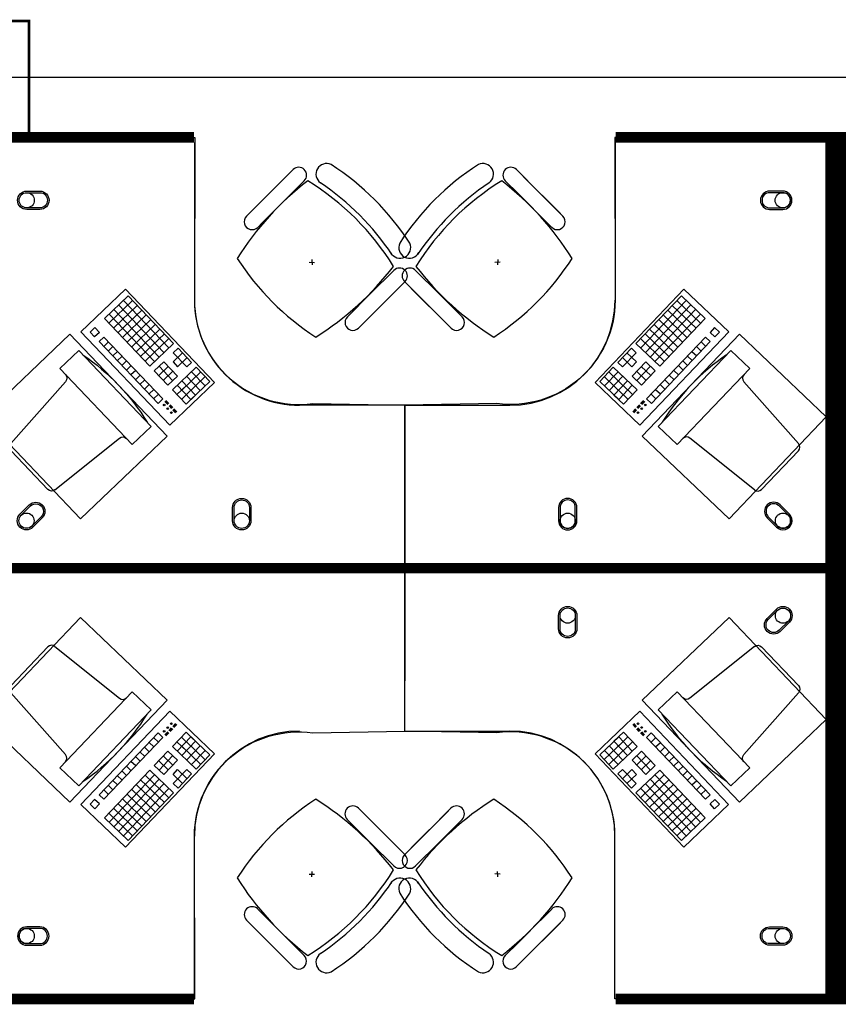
# Model space of a CAD drawing. Header units: millimetres. Extents: x -312551 to 250764, y -35891 to 59426.
# Tile 9 of 256: x -285004 to -281889, y 32682 to 36429. Entities that reach past the tile are written whole.
import ezdxf

# ---------------------------------------------------------------- set-up
doc = ezdxf.new("R2010")
doc.units = ezdxf.units.MM
doc.header["$LTSCALE"] = 2.5
doc.layers.add('FO-00 - FURN$0$FURNITURE', color=22, linetype='Continuous')
doc.layers.add('FO-00 - FURN$0$SP-01$0$FIT-OUT$0$FURNITURE', color=22, linetype='Continuous')

# ---------------------------------------------------------------- blocks, each defined once
blk = doc.blocks.new('FO-00 - FURN$0$SP-01$0$FIT-OUT$0$PC')
at = {"layer": 'FO-00 - FURN$0$SP-01$0$FIT-OUT$0$FURNITURE', "linetype": 'Continuous'}
for p, q in [((241.8, -93.1), (98, -236.8)), ((268.8, -92), (509.4, -294.6)), ((96.9, -263.9), (299.5, -504.5))]:
    blk.add_line(p, q, dxfattribs=at)
blk.add_lwpolyline([(276, -553.9), (346.7, -624.6), (629.5, -341.8), (558.8, -271)], close=True, dxfattribs=at)
for centre, radius, start, end in [((255.9, -107.2), 20, 49.8991, 135), ((112.2, -251), 20, 135, 220.1009), ((522.3, -279.3), 20, 229.8991, 315), ((-109.9, 114.8), 864, 303.1779, 326.8221), ((284.2, -517.4), 20, 315, 40.1009)]:
    blk.add_arc(centre, radius, start, end, dxfattribs=at)
blk = doc.blocks.new('desk')
at = {"layer": 'FO-00 - FURN$0$FURNITURE', "extrusion": (6.58823e-06, 1.6454e-07, 1)}
blk.add_line((184739.1, 75571.8, 0), (184169.1, 75571.7, 0), dxfattribs=at)
at = {"layer": 'FO-00 - FURN$0$FURNITURE'}
for p, q in [((184170.2, 75552.8), (184170.2, 74952.8)), ((183794.8, 75449.6), (183883.4, 75361)), ((183690.8, 75399.2), (183690.9, 75399.1)), ((183752.3, 75407.1), (183840.9, 75318.5)), ((183962.2, 75282.1), (183820.8, 75423.5)), ((183919.8, 75239.7), (183778.4, 75381.1)), ((183972, 75272.4), (183883.4, 75361)), ((183929.5, 75229.9), (183840.9, 75318.5)), ((183733.3, 75097.7), (183713.3, 75096.7)), ((183723.8, 75107.2), (183722.8, 75087.2)), ((183411.4, 75066.2), (183500, 74977.6)), ((183369, 75023.8), (183457.6, 74935.2)), ((183536.4, 74856.3), (183395, 74997.7)), ((184094.3, 74639.5), (184432.6, 74994)), ((184432.6, 74994), (184602.6, 74831.8)), ((184432.6, 74994), (184602.6, 74831.8)), ((184432.6, 74994), (184602.6, 74831.8)), ((183588.6, 74889), (183500, 74977.6)), ((184422.6, 74969), (184250, 74788.2)), ((184440.7, 74951.8), (184268.1, 74770.9)), ((184405.3, 74951), (184495.7, 74864.7)), ((184422.6, 74969), (184513, 74882.8)), ((184422.6, 74969), (184513, 74882.8)), ((184422.6, 74969), (184513, 74882.8)), ((183546.2, 74846.6), (183457.6, 74935.2)), ((184458.7, 74934.5), (184286.2, 74753.7)), ((184476.8, 74917.3), (184304.2, 74736.4)), ((184370.8, 74914.8), (184461.2, 74828.5)), ((184388.1, 74932.9), (184478.5, 74846.6)), ((184494.9, 74900), (184322.3, 74719.1)), ((184336.3, 74878.6), (184426.7, 74792.3)), ((184513, 74882.8), (184340.4, 74701.9)), ((184353.5, 74896.7), (184444, 74810.4)), ((184301.8, 74842.4), (184392.2, 74756.1)), ((184319, 74860.5), (184409.5, 74774.2)), ((184549.2, 74848.2), (184531.9, 74830.1)), ((184549.2, 74848.2), (184567.3, 74831)), ((184549.2, 74848.2), (184567.3, 74831)), ((184549.2, 74848.2), (184567.3, 74831)), ((184602.6, 74831.8), (184264.3, 74477.3)), ((184267.2, 74806.3), (184357.7, 74720)), ((184284.5, 74824.4), (184374.9, 74738.1)), ((184514.7, 74812.1), (184290.3, 74576.9)), ((184514.7, 74812.1), (184532.7, 74794.8)), ((184531.9, 74830.1), (184550, 74812.9)), ((184567.3, 74831), (184550, 74812.9)), ((184232.7, 74770.1), (184180.9, 74715.8)), ((184232.7, 74770.1), (184250.8, 74752.8)), ((184250, 74788.2), (184340.4, 74701.9)), ((184532.7, 74794.8), (184308.4, 74559.7)), ((184480.1, 74775.9), (184498.2, 74758.6)), ((184497.4, 74794), (184515.5, 74776.7)), ((184198.2, 74733.9), (184234.4, 74699.4)), ((184250.8, 74752.8), (184199, 74698.6)), ((184215.5, 74752), (184251.6, 74717.5)), ((184428.4, 74721.6), (184446.5, 74704.4)), ((184445.6, 74739.7), (184463.7, 74722.5)), ((184462.9, 74757.8), (184481, 74740.5)), ((184163.7, 74697.8), (184111.9, 74643.5)), ((184163.7, 74697.8), (184254.1, 74611.5)), ((184180.9, 74715.8), (184199, 74698.6)), ((184251.6, 74717.5), (184234.4, 74699.4)), ((184287, 74718.3), (184235.2, 74664.1)), ((184305.1, 74701.1), (184253.3, 74646.8)), ((184269.7, 74700.2), (184305.9, 74665.7)), ((184323.2, 74683.8), (184271.4, 74629.5)), ((184287, 74718.3), (184323.2, 74683.8)), ((184393.8, 74685.5), (184411.9, 74668.2)), ((184411.1, 74703.5), (184429.2, 74686.3)), ((184129.2, 74661.6), (184201.5, 74592.5)), ((184181.8, 74680.5), (184130, 74626.2)), ((184146.4, 74679.7), (184218.8, 74610.6)), ((184199.9, 74663.2), (184148.1, 74609)), ((184235.2, 74664.1), (184271.4, 74629.5)), ((184252.5, 74682.1), (184288.6, 74647.6)), ((184359.3, 74649.3), (184377.4, 74632)), ((184376.6, 74667.4), (184394.7, 74650.1)), ((184264.3, 74477.3), (184094.3, 74639.5)), ((184111.9, 74643.5), (184184.3, 74574.5)), ((184217.9, 74646), (184166.2, 74591.7)), ((184217.9, 74646), (184166.2, 74591.7)), ((184183.4, 74609.8), (184219.6, 74575.3)), ((184236, 74628.7), (184184.3, 74574.5)), ((184236, 74628.7), (184184.3, 74574.5)), ((184200.7, 74627.9), (184236.9, 74593.4)), ((184254.1, 74611.5), (184202.3, 74557.2)), ((184324.8, 74613.1), (184342.9, 74595.9)), ((184342.1, 74631.2), (184360.2, 74613.9)), ((184166.2, 74591.7), (184202.3, 74557.2)), ((184278.6, 74571.2), (184267.6, 74559.7)), ((184290.3, 74576.9), (184308.4, 74559.7)), ((184307.5, 74595), (184325.6, 74577.8)), ((183370.2, 74552.8), (183770.2, 74552.8)), ((183370.2, 73952.8), (183370.2, 74552.8)), ((184248.1, 74538.9), (184237.6, 74527.9)), ((184249.5, 74537.5), (184239.1, 74526.5)), ((184251, 74536.1), (184240.5, 74525.1)), ((184252.4, 74534.7), (184241.9, 74523.8)), ((184262.7, 74554.2), (184253.1, 74544.1)), ((184264.1, 74552.8), (184254.5, 74542.7)), ((184265.6, 74551.4), (184256, 74541.3)), ((184267, 74550), (184257.4, 74540)), ((184280.1, 74569.9), (184269.1, 74558.3)), ((184281.5, 74568.5), (184270.5, 74557)), ((184283, 74567.1), (184272, 74555.6))]:
    blk.add_line(p, q, dxfattribs=at)
at = {"layer": 'FO-00 - FURN$0$FURNITURE', "const_width": 40}
blk.add_lwpolyline([(183370.2, 73932.8), (184990.2, 73932.8), (184990.2, 75572.7), (184172.4, 75572.7)], dxfattribs=at)
at = {"layer": 'FO-00 - FURN$0$FURNITURE', "elevation": 0}
blk.add_lwpolyline([(184169, 75571.8), (184170.2, 74952.8, -0.455459), (183720.2, 74559.7), (183370.2, 74552.8), (183370.2, 73932.8), (184990.2, 73932.8), (184990.2, 75572.7)], format="xyb", close=True, dxfattribs=at)
at = {"layer": 'FO-00 - FURN$0$FURNITURE'}
for points in [[(184758.5, 75367.8, 1), (184758.5, 75297.8), (184808.5, 75297.8, 1), (184808.5, 75367.8)], [(184758.5, 75361.8, 1), (184758.5, 75303.8), (184808.5, 75303.8, 1), (184808.5, 75361.8)], [(184025.2, 74163.3, 1), (183955.2, 74163.3), (183955.2, 74113.3, 1), (184025.2, 74113.3)], [(184019.2, 74163.3, 1), (183961.2, 74163.3), (183961.2, 74113.3, 1), (184019.2, 74113.3)], [(184798.7, 74173.6, 1), (184749.2, 74124.1), (184784.5, 74088.8, 1), (184834, 74138.2)], [(184794.4, 74169.4, 1), (184753.4, 74128.3), (184788.8, 74093, 1), (184829.8, 74134)]]:
    blk.add_lwpolyline(points, format="xyb", close=True, dxfattribs=at)
blk.add_lwpolyline([(184644.1, 74823.3), (184274.1, 74435.5), (184604, 74120.7), (184974, 74508.5)], close=True, dxfattribs=at)
for centre, radius in [((184808.5, 75332.8), 29), ((184271.7, 74539.4), 3), ((184285.5, 74553.8), 3), ((184257.9, 74524.9), 3), ((183990.2, 74113.3), 29), ((184809.3, 74113.5), 29)]:
    blk.add_circle(centre, radius, dxfattribs=at)
for centre, radius, start, end in [((183667.5, 75432.3), 40.4, 305.2098, 115.0684), ((184191.8, 74628.2), 1000, 122.7873, 147.213), ((183773.6, 75428.4), 30, 45.0002, 225.0002), ((184263.2, 74555.3), 1000, 121.6104, 148.2587), ((184249.1, 74569.4), 1000, 123.9367, 146.1444), ((183051.9, 74513.2), 1127.4, 32.0604, 52.4457), ((183950.8, 75251.2), 30, 225.0002, 45.0002), ((183387.8, 75152.6), 40.4, 154.932, 331.9801), ((183166.2, 75652.4), 1000, 302.8675, 327.2662), ((183390.2, 75045), 30, 45.0002, 225.0002), ((184306.9, 75768.2), 1127.4, 217.5276, 237.9656), ((183770.2, 74952.8), 400, 270.0002, 0.0002), ((183567.4, 74867.8), 30, 225.0002, 45.0002)]:
    blk.add_arc(centre, radius, start, end, dxfattribs=at)
at = {"layer": 'FO-00 - FURN$0$FURNITURE', "rotation": 181.3405219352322}
blk.add_blockref('FO-00 - FURN$0$SP-01$0$FIT-OUT$0$PC', (184971.6, 74145.1), dxfattribs=at)
blk = doc.blocks.new('DESK-SEATS 4')
at = {"layer": 'FO-00 - FURN$0$FURNITURE', "extrusion": (6.58823e-06, 1.6454e-07, 1)}
blk.add_line((96245, 18359.4, 0), (95675, 18359.3, 0), dxfattribs=at)
at = {"layer": 'FO-00 - FURN$0$FURNITURE'}
for p, q in [((95676.1, 18340.4), (95676.1, 17740.4)), ((97355.2, 18340.4), (97355.2, 17740.4)), ((95300.7, 18237.2), (95389.3, 18148.6)), ((97730.6, 18237.2), (97642, 18148.6)), ((95196.7, 18186.8), (95196.8, 18186.7)), ((95258.3, 18194.7), (95346.9, 18106.1)), ((95468.1, 18069.7), (95326.7, 18211.1)), ((97563.1, 18069.7), (97704.5, 18211.1)), ((97773, 18194.7), (97684.4, 18106.1)), ((97834.6, 18186.8), (97834.5, 18186.7)), ((95425.7, 18027.3), (95284.3, 18168.7)), ((95477.9, 18060), (95389.3, 18148.6)), ((97553.4, 18060), (97642, 18148.6)), ((97605.6, 18027.3), (97747, 18168.7)), ((95435.5, 18017.5), (95346.9, 18106.1)), ((97595.8, 18017.5), (97684.4, 18106.1)), ((95239.2, 17885.3), (95219.3, 17884.3)), ((95229.8, 17894.8), (95228.7, 17874.8)), ((97792, 17885.3), (97812, 17884.3)), ((97801.5, 17894.8), (97802.5, 17874.8)), ((94917.3, 17853.8), (95005.9, 17765.2)), ((98114, 17853.8), (98025.4, 17765.2)), ((94874.9, 17811.4), (94963.5, 17722.8)), ((98156.4, 17811.4), (98067.8, 17722.8)), ((95042.4, 17643.9), (94900.9, 17785.3)), ((95094.5, 17676.6), (95005.9, 17765.2)), ((95600.2, 17427.1), (95938.5, 17781.6)), ((95938.5, 17781.6), (96108.5, 17619.4)), ((95938.5, 17781.6), (96108.5, 17619.4)), ((95938.5, 17781.6), (96108.5, 17619.4)), ((97092.8, 17781.6), (96922.7, 17619.4)), ((97092.8, 17781.6), (96922.7, 17619.4)), ((97092.8, 17781.6), (96922.7, 17619.4)), ((97431, 17427.1), (97092.8, 17781.6)), ((97936.8, 17676.6), (98025.4, 17765.2)), ((97988.9, 17643.9), (98130.3, 17785.3)), ((95928.5, 17756.6), (95755.9, 17575.8)), ((95946.6, 17739.4), (95774, 17558.5)), ((95911.2, 17738.6), (96001.7, 17652.3)), ((95928.5, 17756.6), (96018.9, 17670.3)), ((95928.5, 17756.6), (96018.9, 17670.3)), ((95928.5, 17756.6), (96018.9, 17670.3)), ((97102.8, 17756.6), (97012.4, 17670.3)), ((97102.8, 17756.6), (97012.4, 17670.3)), ((97102.8, 17756.6), (97012.4, 17670.3)), ((97120, 17738.6), (97029.6, 17652.3)), ((97084.7, 17739.4), (97257.3, 17558.5)), ((97102.8, 17756.6), (97275.4, 17575.8)), ((95052.1, 17634.2), (94963.5, 17722.8)), ((95964.7, 17722.1), (95792.1, 17541.3)), ((95982.7, 17704.9), (95810.2, 17524)), ((96000.8, 17687.6), (95828.2, 17506.7)), ((95876.7, 17702.4), (95967.1, 17616.1)), ((95894, 17720.5), (95984.4, 17634.2)), ((97030.4, 17687.6), (97203, 17506.7)), ((97137.3, 17720.5), (97046.9, 17634.2)), ((97048.5, 17704.9), (97221.1, 17524)), ((97154.6, 17702.4), (97064.1, 17616.1)), ((97066.6, 17722.1), (97239.2, 17541.3)), ((97979.2, 17634.2), (98067.8, 17722.8)), ((95842.2, 17666.2), (95932.6, 17579.9)), ((96018.9, 17670.3), (95846.3, 17489.5)), ((95859.4, 17684.3), (95949.9, 17598)), ((97012.4, 17670.3), (97184.9, 17489.5)), ((97171.8, 17684.3), (97081.4, 17598)), ((97189.1, 17666.2), (97098.6, 17579.9)), ((96108.5, 17619.4), (95770.2, 17264.9)), ((95807.7, 17630), (95898.1, 17543.7)), ((95824.9, 17648.1), (95915.4, 17561.8)), ((96055.1, 17635.8), (96037.8, 17617.7)), ((96037.8, 17617.7), (96055.9, 17600.5)), ((96055.1, 17635.8), (96073.2, 17618.6)), ((96055.1, 17635.8), (96073.2, 17618.6)), ((96055.1, 17635.8), (96073.2, 17618.6)), ((96073.2, 17618.6), (96055.9, 17600.5)), ((96922.7, 17619.4), (97261, 17264.9)), ((96976.2, 17635.8), (96958.1, 17618.6)), ((96976.2, 17635.8), (96958.1, 17618.6)), ((96976.2, 17635.8), (96958.1, 17618.6)), ((96958.1, 17618.6), (96975.4, 17600.5)), ((96993.4, 17617.7), (96975.4, 17600.5)), ((96976.2, 17635.8), (96993.4, 17617.7)), ((97206.3, 17648.1), (97115.9, 17561.8)), ((97223.6, 17630), (97133.2, 17543.7)), ((95755.9, 17575.8), (95846.3, 17489.5)), ((95773.2, 17593.9), (95863.6, 17507.6)), ((95790.4, 17611.9), (95880.8, 17525.7)), ((96020.6, 17599.7), (95796.2, 17364.5)), ((96038.7, 17582.4), (95814.3, 17347.3)), ((96003.3, 17581.6), (96021.4, 17564.3)), ((96020.6, 17599.7), (96038.7, 17582.4)), ((97010.7, 17599.7), (96992.6, 17582.4)), ((96992.6, 17582.4), (97217, 17347.3)), ((97028, 17581.6), (97009.9, 17564.3)), ((97010.7, 17599.7), (97235.1, 17364.5)), ((97240.9, 17611.9), (97150.4, 17525.7)), ((97258.1, 17593.9), (97167.7, 17507.6)), ((97275.4, 17575.8), (97184.9, 17489.5)), ((95738.6, 17557.7), (95686.9, 17503.4)), ((95756.7, 17540.4), (95704.9, 17486.2)), ((95721.4, 17539.6), (95757.5, 17505.1)), ((95738.6, 17557.7), (95756.7, 17540.4)), ((95968.8, 17545.4), (95986.9, 17528.1)), ((95986.1, 17563.5), (96004.1, 17546.2)), ((97045.2, 17563.5), (97027.1, 17546.2)), ((97062.5, 17545.4), (97044.4, 17528.1)), ((97309.9, 17539.6), (97273.7, 17505.1)), ((97292.6, 17557.7), (97274.5, 17540.4)), ((97274.5, 17540.4), (97326.3, 17486.2)), ((97292.6, 17557.7), (97344.4, 17503.4)), ((95686.9, 17503.4), (95704.9, 17486.2)), ((95704.1, 17521.5), (95740.3, 17487)), ((95757.5, 17505.1), (95740.3, 17487)), ((95792.9, 17505.9), (95741.1, 17451.7)), ((95792.9, 17505.9), (95829.1, 17471.4)), ((95934.3, 17509.2), (95952.4, 17492)), ((95951.5, 17527.3), (95969.6, 17510)), ((97079.7, 17527.3), (97061.6, 17510)), ((97097, 17509.2), (97078.9, 17492)), ((97238.4, 17505.9), (97202.2, 17471.4)), ((97238.4, 17505.9), (97290.2, 17451.7)), ((97273.7, 17505.1), (97291, 17487)), ((97327.2, 17521.5), (97291, 17487)), ((97344.4, 17503.4), (97326.3, 17486.2)), ((95669.6, 17485.3), (95617.8, 17431.1)), ((95687.7, 17468.1), (95635.9, 17413.8)), ((95652.3, 17467.3), (95724.7, 17398.2)), ((95669.6, 17485.3), (95760, 17399)), ((95758.4, 17469.7), (95794.5, 17435.2)), ((95811, 17488.7), (95759.2, 17434.4)), ((95775.6, 17487.8), (95811.8, 17453.3)), ((95829.1, 17471.4), (95777.3, 17417.1)), ((95899.8, 17473), (95917.8, 17455.8)), ((95917, 17491.1), (95935.1, 17473.9)), ((97114.3, 17491.1), (97096.2, 17473.9)), ((97131.5, 17473), (97113.4, 17455.8)), ((97202.2, 17471.4), (97254, 17417.1)), ((97255.6, 17487.8), (97219.5, 17453.3)), ((97220.3, 17488.7), (97272.1, 17434.4)), ((97272.9, 17469.7), (97236.7, 17435.2)), ((97361.7, 17485.3), (97271.2, 17399)), ((97378.9, 17467.3), (97306.6, 17398.2)), ((97343.6, 17468.1), (97395.4, 17413.8)), ((97361.7, 17485.3), (97413.5, 17431.1)), ((95770.2, 17264.9), (95600.2, 17427.1)), ((95617.8, 17431.1), (95690.2, 17362)), ((95635.1, 17449.2), (95707.4, 17380.1)), ((95705.8, 17450.8), (95654, 17396.6)), ((95723.9, 17433.6), (95672.1, 17379.3)), ((95723.9, 17433.6), (95672.1, 17379.3)), ((95741.1, 17451.7), (95777.3, 17417.1)), ((95865.2, 17436.9), (95883.3, 17419.6)), ((95882.5, 17455), (95900.6, 17437.7)), ((97148.8, 17455), (97130.7, 17437.7)), ((97166, 17436.9), (97147.9, 17419.6)), ((97290.2, 17451.7), (97254, 17417.1)), ((97261, 17264.9), (97431, 17427.1)), ((97307.4, 17433.6), (97359.2, 17379.3)), ((97307.4, 17433.6), (97359.2, 17379.3)), ((97396.2, 17449.2), (97323.8, 17380.1)), ((97325.5, 17450.8), (97377.3, 17396.6)), ((97413.5, 17431.1), (97341.1, 17362)), ((95689.3, 17397.4), (95725.5, 17362.9)), ((95741.9, 17416.3), (95690.2, 17362)), ((95741.9, 17416.3), (95690.2, 17362)), ((95706.6, 17415.5), (95742.8, 17381)), ((95760, 17399), (95708.2, 17344.8)), ((95830.7, 17400.7), (95848.8, 17383.4)), ((95848, 17418.8), (95866.1, 17401.5)), ((97183.3, 17418.8), (97165.2, 17401.5)), ((97200.5, 17400.7), (97182.5, 17383.4)), ((97271.2, 17399), (97323, 17344.8)), ((97324.7, 17415.5), (97288.5, 17381)), ((97289.3, 17416.3), (97341.1, 17362)), ((97289.3, 17416.3), (97341.1, 17362)), ((97341.9, 17397.4), (97305.8, 17362.9)), ((95672.1, 17379.3), (95708.2, 17344.8)), ((95784.6, 17358.8), (95773.6, 17347.3)), ((95786, 17357.5), (95775, 17345.9)), ((95787.5, 17356.1), (95776.4, 17344.5)), ((95788.9, 17354.7), (95777.9, 17343.2)), ((95796.2, 17364.5), (95814.3, 17347.3)), ((95813.5, 17382.6), (95831.5, 17365.4)), ((97217.8, 17382.6), (97199.7, 17365.4)), ((97235.1, 17364.5), (97217, 17347.3)), ((97242.4, 17354.7), (97253.4, 17343.2)), ((97243.8, 17356.1), (97254.8, 17344.5)), ((97245.3, 17357.5), (97256.3, 17345.9)), ((97246.7, 17358.8), (97257.7, 17347.3)), ((97359.2, 17379.3), (97323, 17344.8)), ((94876.1, 17340.4), (95276.1, 17340.4)), ((94876.1, 16740.4), (94876.1, 17340.4)), ((94876.1, 16740.4), (94876.1, 17340.4)), ((95754, 17326.5), (95743.5, 17315.5)), ((95755.4, 17325.1), (95745, 17314.1)), ((95756.9, 17323.7), (95746.4, 17312.7)), ((95758.3, 17322.3), (95747.9, 17311.4)), ((95768.6, 17341.8), (95759, 17331.7)), ((95770, 17340.4), (95760.4, 17330.3)), ((95771.5, 17339), (95761.9, 17328.9)), ((95772.9, 17337.6), (95763.3, 17327.6)), ((97258.4, 17337.6), (97268, 17327.6)), ((97259.8, 17339), (97269.4, 17328.9)), ((97261.3, 17340.4), (97270.9, 17330.3)), ((97262.7, 17341.8), (97272.3, 17331.7)), ((97273, 17322.3), (97283.4, 17311.4)), ((97274.4, 17323.7), (97284.9, 17312.7)), ((97275.8, 17325.1), (97286.3, 17314.1)), ((97277.3, 17326.5), (97287.8, 17315.5)), ((98155.2, 17340.4), (97755.2, 17340.4)), ((98155.2, 16740.4), (98155.2, 17340.4)), ((96108.5, 15821.3), (95770.2, 16175.8)), ((96922.7, 15821.3), (97261, 16175.8)), ((97261, 16175.8), (97431, 16013.6)), ((97273, 16118.4), (97283.4, 16129.4)), ((97274.4, 16117), (97284.9, 16128)), ((97275.8, 16115.6), (97286.3, 16126.6)), ((97277.3, 16114.3), (97287.8, 16125.2)), ((96020.5, 15841.1), (95796.2, 16076.2)), ((96038.6, 15858.3), (95814.3, 16093.4)), ((96992.6, 15858.3), (97217, 16093.4)), ((97010.7, 15841.1), (97235.1, 16076.2)), ((97235.1, 16076.2), (97217, 16093.4)), ((97242.4, 16086), (97253.4, 16097.5)), ((97243.8, 16084.6), (97254.8, 16096.2)), ((97245.3, 16083.3), (97256.3, 16094.8)), ((97246.7, 16081.9), (97257.7, 16093.4)), ((97258.4, 16103.1), (97268, 16113.2)), ((97259.8, 16101.7), (97269.4, 16111.8)), ((97261.3, 16100.3), (97270.9, 16110.4)), ((97262.7, 16099), (97272.3, 16109)), ((97271.2, 16041.7), (97323, 16095.9)), ((97289.3, 16024.4), (97341.1, 16078.7)), ((97289.3, 16024.4), (97341.1, 16078.7)), ((97341.9, 16043.3), (97305.8, 16077.8)), ((97359.2, 16061.4), (97323, 16095.9)), ((97413.5, 16009.6), (97341.1, 16078.7)), ((97183.3, 16021.9), (97165.2, 16039.2)), ((97200.5, 16040), (97182.5, 16057.3)), ((97217.8, 16058.1), (97199.7, 16075.4)), ((97361.7, 15955.4), (97271.2, 16041.7)), ((97324.7, 16025.2), (97288.5, 16059.7)), ((97378.9, 15973.5), (97306.6, 16042.5)), ((97307.4, 16007.1), (97359.2, 16061.4)), ((97307.4, 16007.1), (97359.2, 16061.4)), ((97396.2, 15991.5), (97323.8, 16060.6)), ((97325.5, 15989.9), (97377.3, 16044.1)), ((95600.2, 16013.6), (95938.5, 15659.1)), ((97431, 16013.6), (97092.8, 15659.1)), ((97148.8, 15985.7), (97130.7, 16003)), ((97166, 16003.8), (97147.9, 16021.1)), ((97202.2, 15969.3), (97254, 16023.6)), ((97220.3, 15952.1), (97272.1, 16006.3)), ((97272.9, 15971), (97236.7, 16005.5)), ((97290.2, 15989.1), (97254, 16023.6)), ((97343.6, 15972.6), (97395.4, 16026.9)), ((97361.7, 15955.4), (97413.5, 16009.6)), ((97114.3, 15949.6), (97096.2, 15966.8)), ((97131.5, 15967.7), (97113.4, 15984.9)), ((97238.4, 15934.8), (97202.2, 15969.3)), ((97255.6, 15952.9), (97219.5, 15987.4)), ((97238.4, 15934.8), (97290.2, 15989.1)), ((95738.6, 15883), (95686.8, 15937.3)), ((95756.7, 15900.3), (95704.9, 15954.5)), ((95721.3, 15901.1), (95757.5, 15935.6)), ((95755.9, 15864.9), (95846.3, 15951.2)), ((95773.1, 15846.8), (95863.6, 15933.1)), ((96000.8, 15753.1), (95828.2, 15934)), ((96018.9, 15770.4), (95846.3, 15951.2)), ((97012.4, 15770.4), (97184.9, 15951.2)), ((97030.4, 15753.1), (97203, 15934)), ((97079.7, 15913.4), (97061.6, 15930.7)), ((97097, 15931.5), (97078.9, 15948.7)), ((97258.1, 15846.8), (97167.7, 15933.1)), ((97275.4, 15864.9), (97184.9, 15951.2)), ((97273.7, 15935.6), (97291, 15953.7)), ((97309.9, 15901.1), (97273.7, 15935.6)), ((97274.5, 15900.3), (97326.3, 15954.5)), ((97327.2, 15919.2), (97291, 15953.7)), ((97292.6, 15883), (97344.4, 15937.3)), ((97344.4, 15937.3), (97326.3, 15954.5)), ((95738.6, 15883), (95756.7, 15900.3)), ((95790.4, 15828.8), (95880.8, 15915.1)), ((95964.6, 15718.6), (95792, 15899.5)), ((95807.6, 15810.7), (95898.1, 15897)), ((95982.7, 15735.8), (95810.1, 15916.7)), ((95968.8, 15895.3), (95986.9, 15912.6)), ((95986, 15877.2), (96004.1, 15894.5)), ((97045.2, 15877.2), (97027.1, 15894.5)), ((97062.5, 15895.3), (97044.4, 15912.6)), ((97048.5, 15735.8), (97221.1, 15916.7)), ((97066.6, 15718.6), (97239.2, 15899.5)), ((97223.6, 15810.7), (97133.2, 15897)), ((97240.9, 15828.8), (97150.4, 15915.1)), ((97292.6, 15883), (97274.5, 15900.3)), ((95928.5, 15684.1), (95755.9, 15864.9)), ((95946.5, 15701.3), (95773.9, 15882.2)), ((95824.9, 15792.6), (95915.3, 15878.9)), ((95842.2, 15774.5), (95932.6, 15860.8)), ((96003.3, 15859.1), (96021.4, 15876.4)), ((96020.5, 15841.1), (96038.6, 15858.3)), ((97010.7, 15841.1), (96992.6, 15858.3)), ((97028, 15859.1), (97009.9, 15876.4)), ((97084.7, 15701.3), (97257.3, 15882.2)), ((97189.1, 15774.5), (97098.6, 15860.8)), ((97102.8, 15684.1), (97275.4, 15864.9)), ((97206.3, 15792.6), (97115.9, 15878.9)), ((95859.4, 15756.4), (95949.9, 15842.7)), ((95876.7, 15738.3), (95967.1, 15824.6)), ((95938.5, 15659.1), (96108.5, 15821.3)), ((95938.5, 15659.1), (96108.5, 15821.3)), ((95938.5, 15659.1), (96108.5, 15821.3)), ((96037.8, 15823), (96055.9, 15840.2)), ((96055.1, 15804.9), (96037.8, 15823)), ((96055.1, 15804.9), (96073.1, 15822.1)), ((96055.1, 15804.9), (96073.1, 15822.1)), ((96055.1, 15804.9), (96073.1, 15822.1)), ((96073.1, 15822.1), (96055.9, 15840.2)), ((97092.8, 15659.1), (96922.7, 15821.3)), ((97092.8, 15659.1), (96922.7, 15821.3)), ((97092.8, 15659.1), (96922.7, 15821.3)), ((96958.1, 15822.1), (96975.4, 15840.2)), ((96976.2, 15804.9), (96958.1, 15822.1)), ((96976.2, 15804.9), (96958.1, 15822.1)), ((96976.2, 15804.9), (96958.1, 15822.1)), ((96993.4, 15823), (96975.4, 15840.2)), ((96976.2, 15804.9), (96993.4, 15823)), ((97154.6, 15738.3), (97064.1, 15824.6)), ((97171.8, 15756.4), (97081.4, 15842.7)), ((95042.3, 15796.8), (94900.9, 15655.4)), ((95052.1, 15806.5), (94963.5, 15717.9)), ((95893.9, 15720.2), (95984.4, 15806.5)), ((95911.2, 15702.2), (96001.6, 15788.5)), ((97120, 15702.2), (97029.6, 15788.5)), ((97137.3, 15720.2), (97046.9, 15806.5)), ((97979.2, 15806.5), (98067.8, 15717.9)), ((97988.9, 15796.8), (98130.3, 15655.4)), ((95094.5, 15764.1), (95005.9, 15675.5)), ((95928.5, 15684.1), (96018.9, 15770.4)), ((95928.5, 15684.1), (96018.9, 15770.4)), ((95928.5, 15684.1), (96018.9, 15770.4)), ((97102.8, 15684.1), (97012.4, 15770.4)), ((97102.8, 15684.1), (97012.4, 15770.4)), ((97102.8, 15684.1), (97012.4, 15770.4)), ((97936.7, 15764.1), (98025.3, 15675.5)), ((94874.9, 15629.3), (94963.5, 15717.9)), ((98156.4, 15629.3), (98067.8, 15717.9)), ((94917.3, 15586.9), (95005.9, 15675.5)), ((95676.1, 15100.4), (95676.1, 15700.4)), ((97355.1, 15100.4), (97355.1, 15700.4)), ((98113.9, 15586.9), (98025.3, 15675.5)), ((95239.2, 15555.4), (95219.2, 15556.4)), ((95229.7, 15545.9), (95228.7, 15565.9)), ((97792, 15555.4), (97812, 15556.4)), ((97801.5, 15545.9), (97802.5, 15565.9)), ((95425.7, 15413.4), (95284.3, 15272)), ((95435.4, 15423.2), (95346.8, 15334.6)), ((97595.8, 15423.2), (97684.4, 15334.6)), ((97605.5, 15413.4), (97746.9, 15272)), ((95468.1, 15371), (95326.7, 15229.6)), ((95477.8, 15380.8), (95389.3, 15292.2)), ((97553.4, 15380.8), (97642, 15292.2)), ((97563.1, 15371), (97704.5, 15229.6)), ((95258.2, 15246), (95346.8, 15334.6)), ((97773, 15246), (97684.4, 15334.6)), ((95300.7, 15203.6), (95389.3, 15292.2)), ((97730.6, 15203.6), (97642, 15292.2)), ((95196.7, 15253.9), (95196.7, 15254)), ((97834.6, 15253.9), (97834.5, 15254))]:
    blk.add_line(p, q, dxfattribs=at)
at = {"layer": 'FO-00 - FURN$0$FURNITURE', "extrusion": (-6.58823e-06, 1.6454e-07, 1)}
blk.add_line((96786.2, 18359.4, 0), (97356.2, 18359.3, 0), dxfattribs=at)
at = {"layer": 'FO-00 - FURN$0$FURNITURE', "const_width": 40}
for points in [[(94876.1, 16720.4), (96496.1, 16720.4), (96496.1, 18360.3), (95678.3, 18360.3)], [(98155.2, 16720.4), (96535.2, 16720.4), (96535.2, 18360.3), (97353, 18360.3)], [(94876.1, 16720.4), (96496.1, 16720.3), (96496.1, 15080.4), (95678.3, 15080.5)], [(98155.1, 16720.4), (96535.1, 16720.3), (96535.1, 15080.4), (97352.9, 15080.5)]]:
    blk.add_lwpolyline(points, dxfattribs=at)
at = {"layer": 'FO-00 - FURN$0$FURNITURE', "elevation": 0}
for points in [[(95674.9, 18359.4), (95676.1, 17740.4, -0.455459), (95226.1, 17347.3), (94876.1, 17340.4), (94876.1, 16720.4), (96496.1, 16720.4), (96496.1, 18360.3)], [(97356.4, 18359.4), (97355.2, 17740.4, 0.455459), (97805.1, 17347.3), (98155.2, 17340.4), (98155.2, 16720.4), (96535.2, 16720.4), (96535.2, 18360.3)], [(95674.8, 15081.3), (95676.1, 15700.4, 0.455459), (95226.1, 16093.4), (94876.1, 16100.4), (94876.1, 16720.4), (96496.1, 16720.4), (96496.1, 15080.4)], [(97356.4, 15081.3), (97355.1, 15700.4, -0.455459), (97805.1, 16093.4), (98155.1, 16100.4), (98155.1, 16720.4), (96535.1, 16720.4), (96535.1, 15080.4)]]:
    blk.add_lwpolyline(points, format="xyb", close=True, dxfattribs=at)
at = {"layer": 'FO-00 - FURN$0$FURNITURE'}
for points in [[(96264.4, 18155.4, 1), (96264.4, 18085.4), (96314.4, 18085.4, 1), (96314.4, 18155.4)], [(96264.4, 18149.4, 1), (96264.4, 18091.4), (96314.4, 18091.4, 1), (96314.4, 18149.4)], [(96766.9, 18155.4, -1), (96766.9, 18085.4), (96716.9, 18085.4, -1), (96716.9, 18155.4)], [(96766.9, 18149.4, -1), (96766.9, 18091.4), (96716.9, 18091.4, -1), (96716.9, 18149.4)], [(95531.1, 16950.9, 1), (95461.1, 16950.9), (95461.1, 16900.9, 1), (95531.1, 16900.9)], [(95525.1, 16950.9, 1), (95467.1, 16950.9), (95467.1, 16900.9, 1), (95525.1, 16900.9)], [(97500.2, 16950.9, -1), (97570.2, 16950.9), (97570.2, 16900.9, -1), (97500.2, 16900.9)], [(97506.2, 16950.9, -1), (97564.2, 16950.9), (97564.2, 16900.9, -1), (97506.2, 16900.9)], [(96304.6, 16961.2, 1), (96255.1, 16911.7), (96290.4, 16876.3, 1), (96339.9, 16925.8)], [(96300.3, 16957, 1), (96259.3, 16915.9), (96294.7, 16880.6, 1), (96335.7, 16921.6)], [(96726.7, 16961.2, -1), (96776.2, 16911.7), (96740.8, 16876.3, -1), (96691.3, 16925.8)], [(96730.9, 16957, -1), (96772, 16915.9), (96736.6, 16880.6, -1), (96695.6, 16921.6)], [(96264.3, 15285.4, -1), (96264.3, 15355.4), (96314.3, 15355.4, -1), (96314.3, 15285.4)], [(96264.3, 15291.4, -1), (96264.3, 15349.4), (96314.3, 15349.4, -1), (96314.3, 15291.4)], [(96766.9, 15285.4, 1), (96766.9, 15355.4), (96716.9, 15355.4, 1), (96716.9, 15285.4)], [(96766.9, 15291.4, 1), (96766.9, 15349.4), (96716.9, 15349.4, 1), (96716.9, 15291.4)]]:
    blk.add_lwpolyline(points, format="xyb", close=True, dxfattribs=at)
for points in [[(96150, 17610.9), (95780, 17223.1), (96109.9, 16908.3), (96479.9, 17296)], [(96881.3, 17610.9), (97251.3, 17223.1), (96921.4, 16908.3), (96551.4, 17296)], [(96150, 15829.9), (95780, 16217.6), (96109.8, 16532.4), (96479.9, 16144.7)], [(96881.3, 15829.9), (97251.3, 16217.6), (96921.4, 16532.4), (96551.4, 16144.7)]]:
    blk.add_lwpolyline(points, close=True, dxfattribs=at)
for centre, radius in [((96314.4, 18120.4), 29), ((96716.9, 18120.4), 29), ((95763.8, 17312.5), 3), ((95777.6, 17327), 3), ((95791.4, 17341.4), 3), ((97239.8, 17341.4), 3), ((97253.6, 17327), 3), ((97267.4, 17312.5), 3), ((95496.1, 16900.9), 29), ((96315.2, 16901.1), 29), ((96716.1, 16901.1), 29), ((97535.2, 16900.9), 29), ((97253.6, 16113.7), 3), ((97267.4, 16128.2), 3), ((97239.8, 16099.3), 3), ((96314.3, 15320.4), 29), ((96716.9, 15320.4), 29)]:
    blk.add_circle(centre, radius, dxfattribs=at)
for centre, radius, start, end in [((95697.7, 17415.8), 1000, 122.7873, 147.213), ((95173.4, 18219.9), 40.4, 305.2098, 115.0684), ((97857.9, 18219.9), 40.4, 64.9316, 234.7902), ((97333.5, 17415.8), 1000, 32.787, 57.2127), ((95279.5, 18215.9), 30, 45.0002, 225.0002), ((97751.8, 18215.9), 30, 314.9998, 134.9998), ((95769.1, 17342.9), 1000, 121.6104, 148.2587), ((95755, 17357), 1000, 123.9367, 146.1444), ((94557.8, 17300.8), 1127.4, 32.0604, 52.4457), ((98473.5, 17300.8), 1127.4, 127.5543, 147.9396), ((97262.2, 17342.9), 1000, 31.7413, 58.3896), ((97276.2, 17357), 1000, 33.8556, 56.0633), ((95456.7, 18038.7), 30, 225.0002, 45.0002), ((97574.6, 18038.7), 30, 134.9998, 314.9998), ((94893.7, 17940.2), 40.4, 154.932, 331.9801), ((98137.6, 17940.2), 40.4, 208.0199, 25.068), ((94672.1, 18440), 1000, 302.8675, 327.2662), ((98359.2, 18440), 1000, 212.7338, 237.1325), ((94896.1, 17832.6), 30, 45.0002, 225.0002), ((95812.8, 18555.8), 1127.4, 217.5276, 237.9656), ((97218.5, 18555.8), 1127.4, 302.0344, 322.4724), ((98135.2, 17832.6), 30, 314.9998, 134.9998), ((95276.1, 17740.4), 400, 270.0002, 0.0002), ((97755.2, 17740.4), 400, 179.9998, 269.9998), ((95073.3, 17655.4), 30, 225.0002, 45.0002), ((97958, 17655.4), 30, 134.9998, 314.9998), ((95276.1, 15700.4), 400, 359.9998, 89.9998), ((97755.1, 15700.4), 400, 90.0002, 180.0002), ((95812.8, 14884.9), 1127.4, 122.0344, 142.4724), ((95073.3, 15785.3), 30, 314.9998, 134.9998), ((94672.1, 15000.8), 1000, 32.7338, 57.1325), ((98359.2, 15000.8), 1000, 122.8675, 147.2662), ((97218.4, 14884.9), 1127.4, 37.5276, 57.9656), ((97957.9, 15785.3), 30, 45.0002, 225.0002), ((94896.1, 15608.1), 30, 134.9998, 314.9998), ((98135.1, 15608.1), 30, 225.0002, 45.0002), ((95769.1, 16097.8), 1000, 211.7413, 238.3896), ((97262.1, 16097.8), 1000, 301.6104, 328.2587), ((94893.7, 15500.5), 40.4, 28.0199, 205.068), ((95755, 16083.7), 1000, 213.8556, 236.0633), ((94557.8, 16139.9), 1127.4, 307.5543, 327.9396), ((98473.4, 16139.9), 1127.4, 212.0604, 232.4457), ((97276.2, 16083.7), 1000, 303.9367, 326.1444), ((98137.5, 15500.5), 40.4, 334.932, 151.9801), ((95697.7, 16024.9), 1000, 212.787, 237.2127), ((97333.5, 16024.9), 1000, 302.7873, 327.213), ((95456.6, 15402), 30, 314.9998, 134.9998), ((97574.6, 15402), 30, 45.0002, 225.0002), ((95173.3, 15220.8), 40.4, 244.9316, 54.7902), ((97857.9, 15220.8), 40.4, 125.2098, 295.0684), ((95279.4, 15224.8), 30, 134.9998, 314.9998), ((97751.8, 15224.8), 30, 225.0002, 45.0002)]:
    blk.add_arc(centre, radius, start, end, dxfattribs=at)
at = {"layer": 'FO-00 - FURN$0$FURNITURE', "rotation": 181.3405219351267}
blk.add_blockref('FO-00 - FURN$0$SP-01$0$FIT-OUT$0$PC', (96477.5, 16932.7), dxfattribs=at)
at = {"layer": 'FO-00 - FURN$0$FURNITURE', "extrusion": (2.60602e-30, 6.3055e-29, -1), "zscale": -1, "rotation": 181.3405219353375}
blk.add_blockref('FO-00 - FURN$0$SP-01$0$FIT-OUT$0$PC', (-96553.7, 16932.7), dxfattribs=at)
at = {"layer": 'FO-00 - FURN$0$FURNITURE', "xscale": -1, "rotation": 358.6594780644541}
blk.add_blockref('FO-00 - FURN$0$SP-01$0$FIT-OUT$0$PC', (96477.5, 16508), dxfattribs=at)
at = {"layer": 'FO-00 - FURN$0$FURNITURE', "extrusion": (2.60602e-30, -6.3055e-29, -1), "xscale": -1, "zscale": -1, "rotation": 358.6594780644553}
blk.add_blockref('FO-00 - FURN$0$SP-01$0$FIT-OUT$0$PC', (-96553.7, 16508), dxfattribs=at)

msp = doc.modelspace()

# ---------------------------------------------------------------- linework, layer by layer
at = {"color": 8}
for p, q in [((-231058.6, 36209.5), (-311086.5, 36209.5)), ((-283538.7, 34513.2), (-283538.7, 33913.2)), ((-282644.5, 33797.5), (-282814.5, 33635.3)), ((-282306.3, 33443), (-282644.5, 33797.5)), ((-282660.8, 33736), (-282671.3, 33746.9)), ((-282659.4, 33737.4), (-282669.8, 33748.3)), ((-282657.9, 33738.7), (-282668.4, 33749.7)), ((-282656.5, 33740.1), (-282666.9, 33751.1)), ((-282646.2, 33720.7), (-282655.8, 33730.7)), ((-282644.8, 33722.1), (-282654.4, 33732.1)), ((-282643.3, 33723.4), (-282652.9, 33733.5)), ((-282641.9, 33724.8), (-282651.5, 33734.9)), ((-283538.7, 33722.1), (-283138.7, 33722.1)), ((-282797, 33631.4), (-282724.6, 33700.4)), ((-282742.7, 33683.1), (-282706.5, 33717.6)), ((-282725.4, 33665), (-282689.3, 33699.6)), ((-282672.8, 33646.1), (-282724.6, 33700.4)), ((-282672.8, 33646.1), (-282724.6, 33700.4)), ((-282654.7, 33663.4), (-282706.5, 33717.6)), ((-282630.2, 33703.6), (-282641.2, 33715.1)), ((-282628.8, 33705), (-282639.8, 33716.5)), ((-282627.3, 33706.4), (-282638.3, 33717.9)), ((-282625.9, 33707.7), (-282636.9, 33719.3)), ((-282618.6, 33697.9), (-282600.5, 33715.2)), ((-282394.2, 33462.8), (-282618.6, 33697.9)), ((-282601.3, 33679.8), (-282583.2, 33697.1)), ((-282376.1, 33480), (-282600.5, 33715.2)), ((-282779.7, 33613.3), (-282707.4, 33682.3)), ((-282762.4, 33595.2), (-282690.1, 33664.2)), ((-282709, 33611.6), (-282760.8, 33665.9)), ((-282745.2, 33577.1), (-282654.7, 33663.4)), ((-282690.9, 33628.9), (-282742.7, 33683.1)), ((-282690.9, 33628.9), (-282742.7, 33683.1)), ((-282708.2, 33647), (-282672, 33681.5)), ((-282584.1, 33661.7), (-282566, 33679)), ((-282566.8, 33643.6), (-282548.7, 33660.9)), ((-282814.5, 33635.3), (-282476.3, 33280.8)), ((-282745.2, 33577.1), (-282797, 33631.4)), ((-282727.1, 33594.4), (-282778.9, 33648.6)), ((-282673.7, 33610.8), (-282637.5, 33645.3)), ((-282656.4, 33592.7), (-282620.2, 33627.2)), ((-282603.8, 33573.8), (-282655.6, 33628)), ((-282585.7, 33591), (-282637.5, 33645.3)), ((-282549.5, 33625.6), (-282531.5, 33642.8)), ((-282532.3, 33607.5), (-282514.2, 33624.7)), ((-282727.9, 33559), (-282709.8, 33576.3)), ((-282658.1, 33522), (-282709.8, 33576.3)), ((-282621.9, 33556.5), (-282673.7, 33610.8)), ((-282639.1, 33574.6), (-282603, 33609.1)), ((-282621.9, 33556.5), (-282585.7, 33591)), ((-282515, 33589.4), (-282496.9, 33606.7)), ((-282497.8, 33571.3), (-282479.7, 33588.6)), ((-282676.1, 33504.7), (-282727.9, 33559)), ((-282710.7, 33540.9), (-282674.5, 33575.4)), ((-282693.4, 33522.8), (-282657.2, 33557.4)), ((-282657.2, 33557.4), (-282674.5, 33575.4)), ((-282658.9, 33486.7), (-282568.5, 33573)), ((-282641.6, 33468.6), (-282551.2, 33554.9)), ((-282432, 33357.6), (-282604.6, 33538.4)), ((-282413.9, 33374.8), (-282586.5, 33555.7)), ((-282395.9, 33392.1), (-282568.5, 33573)), ((-282480.5, 33553.2), (-282462.4, 33570.5)), ((-282463.2, 33535.1), (-282445.2, 33552.4)), ((-282676.1, 33504.7), (-282658.1, 33522)), ((-282468.2, 33323.1), (-282640.8, 33503.9)), ((-282624.4, 33450.5), (-282533.9, 33536.8)), ((-282450.1, 33340.3), (-282622.7, 33521.2)), ((-282607.1, 33432.4), (-282516.7, 33518.7)), ((-282446, 33517), (-282427.9, 33534.3)), ((-282428.7, 33499), (-282410.6, 33516.2)), ((-282486.3, 33305.8), (-282658.9, 33486.7)), ((-282589.8, 33414.3), (-282499.4, 33500.6)), ((-282572.6, 33396.2), (-282482.2, 33482.5)), ((-282555.3, 33378.1), (-282464.9, 33464.4)), ((-282411.5, 33480.9), (-282393.4, 33498.1)), ((-282394.2, 33462.8), (-282376.1, 33480)), ((-283362.7, 33428.3), (-283451.3, 33339.7)), ((-282538.1, 33360.1), (-282447.6, 33446.4)), ((-282520.8, 33342), (-282430.4, 33428.3)), ((-282476.3, 33280.8), (-282306.3, 33443)), ((-282476.3, 33280.8), (-282306.3, 33443)), ((-282476.3, 33280.8), (-282306.3, 33443)), ((-282376.9, 33444.7), (-282358.9, 33462)), ((-282359.7, 33426.6), (-282376.9, 33444.7)), ((-282359.7, 33426.6), (-282341.6, 33443.9)), ((-282359.7, 33426.6), (-282341.6, 33443.9)), ((-282359.7, 33426.6), (-282341.6, 33443.9)), ((-282341.6, 33443.9), (-282358.9, 33462)), ((-283372.4, 33418.5), (-283513.8, 33277.1)), ((-282503.6, 33323.9), (-282413.1, 33410.2)), ((-282486.3, 33305.8), (-282395.9, 33392.1)), ((-282486.3, 33305.8), (-282395.9, 33392.1)), ((-282486.3, 33305.8), (-282395.9, 33392.1)), ((-283320.3, 33385.8), (-283408.9, 33297.2)), ((-283539.9, 33251.1), (-283451.3, 33339.7)), ((-282738.7, 32722.1), (-282738.7, 33322.1)), ((-283497.5, 33208.6), (-283408.9, 33297.2)), ((-283175.5, 33177.1), (-283195.5, 33178.2)), ((-283185, 33167.7), (-283186, 33187.6)), ((-282989.1, 33035.2), (-283130.5, 32893.7)), ((-282979.3, 33044.9), (-283067.9, 32956.3)), ((-282946.6, 32992.7), (-283088.1, 32851.3)), ((-282936.9, 33002.5), (-283025.5, 32913.9)), ((-283156.5, 32867.7), (-283067.9, 32956.3)), ((-283114.1, 32825.3), (-283025.5, 32913.9)), ((-283218.1, 32875.6), (-283218, 32875.8))]:
    msp.add_line(p, q, dxfattribs=at)
at = {"color": 8, "extrusion": (6.58823e-06, -1.6454e-07, 1)}
msp.add_line((-282169.8, 32703, 0), (-282739.8, 32703.1, 0), dxfattribs=at)
at = {"color": 8, "const_width": 10}
msp.add_lwpolyline([(-285483, 36424.5), (-284968, 36424.5), (-284968, 35994.5), (-285483, 35994.5)], close=True, dxfattribs=at)
at = {"color": 8, "const_width": 40}
for points in [[(-283538.7, 34342.1), (-281918.7, 34342.1), (-281918.7, 32702.2), (-282736.5, 32702.2)], [(-280259.6, 34342.1), (-281879.6, 34342.1), (-281879.6, 32702.2), (-281061.8, 32702.2)]]:
    msp.add_lwpolyline(points, dxfattribs=at)
at = {"color": 8, "elevation": 0}
msp.add_lwpolyline([(-282739.9, 32703), (-282738.7, 33322.1, 0.455459), (-283188.6, 33715.1), (-283538.7, 33722.1), (-283538.7, 34342.1), (-281918.7, 34342.1), (-281918.7, 32702.2)], format="xyb", close=True, dxfattribs=at)
at = {"color": 8}
for points in [[(-282883.7, 34111.5, -1), (-282953.7, 34111.5), (-282953.7, 34161.5, -1), (-282883.7, 34161.5)], [(-282889.7, 34111.5, -1), (-282947.7, 34111.5), (-282947.7, 34161.5, -1), (-282889.7, 34161.5)], [(-282110.2, 34101.2, -1), (-282159.7, 34150.7), (-282124.4, 34186.1, -1), (-282074.9, 34136.6)], [(-282114.5, 34105.5, -1), (-282155.5, 34146.5), (-282120.1, 34181.9, -1), (-282079.1, 34140.8)], [(-282150.4, 32907.1, -1), (-282150.4, 32977.1), (-282100.4, 32977.1, -1), (-282100.4, 32907.1)], [(-282150.4, 32913.1, -1), (-282150.4, 32971.1), (-282100.4, 32971.1, -1), (-282100.4, 32913.1)]]:
    msp.add_lwpolyline(points, format="xyb", close=True, dxfattribs=at)
msp.add_lwpolyline([(-282264.8, 33451.6), (-282634.8, 33839.4), (-282304.9, 34154.2), (-281934.9, 33766.4)], close=True, dxfattribs=at)
for centre, radius in [((-282918.7, 34161.5), 29), ((-282099.6, 34161.3), 29), ((-282651, 33749.9), 3), ((-282637.1, 33735.5), 3), ((-282623.3, 33721), 3), ((-282100.4, 32942.1), 29)]:
    msp.add_circle(centre, radius, dxfattribs=at)
for centre, radius, start, end in [((-283138.7, 33322.1), 400, 359.9998, 89.9998), ((-282602, 32506.7), 1127.4, 122.0344, 142.4724), ((-283341.5, 33407.1), 30, 314.9998, 134.9998), ((-283742.7, 32622.5), 1000, 32.7338, 57.1325), ((-283518.7, 33229.9), 30, 134.9998, 314.9998), ((-282645.7, 33719.5), 1000, 211.7413, 238.3896), ((-283521.1, 33122.2), 40.4, 28.0199, 205.068), ((-282659.7, 33705.4), 1000, 213.8556, 236.0633), ((-283857, 33761.7), 1127.4, 307.5543, 327.9396), ((-282717, 33646.6), 1000, 212.787, 237.2127), ((-282958.1, 33023.7), 30, 314.9998, 134.9998), ((-283241.4, 32842.6), 40.4, 244.9316, 54.7902), ((-283135.3, 32846.5), 30, 134.9998, 314.9998)]:
    msp.add_arc(centre, radius, start, end, dxfattribs=at)

# ---------------------------------------------------------------- block references
for name, p in [('DESK-SEATS 4', (-381693.8, 17621.7, 0)), ('desk', (-466908.8, -39590.7))]:
    msp.add_blockref(name, p, dxfattribs=at)
at = {"color": 8, "xscale": -1}
msp.add_blockref('desk', (-96889.4, -39590.7), dxfattribs=at)
at = {"color": 8, "extrusion": (-2.60602e-30, -6.3055e-29, -1), "zscale": -1, "rotation": 1.340521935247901}
msp.add_blockref('FO-00 - FURN$0$SP-01$0$FIT-OUT$0$PC', (281937.3, 34129.7), dxfattribs=at)

doc.saveas('drawing.dxf')
